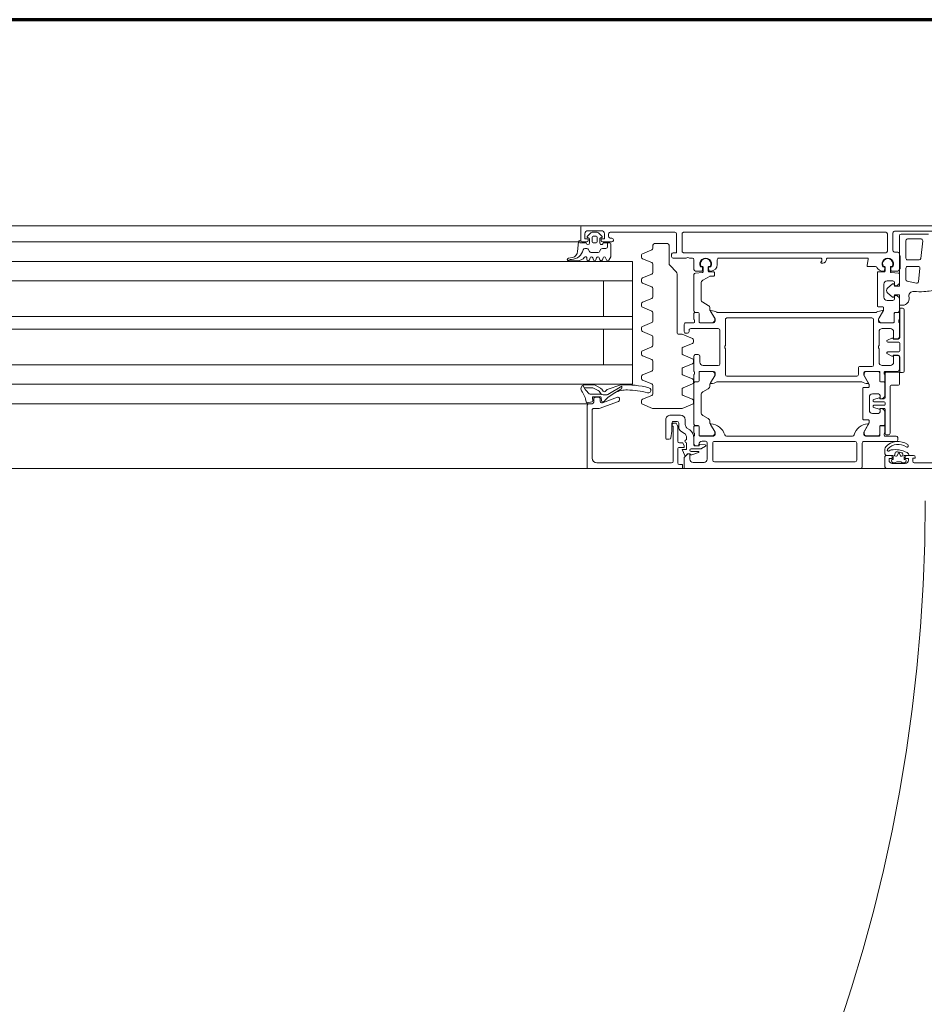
# Model space of a CAD drawing. Header units: centimetres. Extents: x -1631 to 21770, y -8842 to 3590.
# Tile 100 of 133: x 364 to 392, y 1648 to 1678. Entities that reach past the tile are written whole.
import ezdxf

# ---------------------------------------------------------------- set-up
doc = ezdxf.new("R2010")
doc.units = ezdxf.units.CM
doc.linetypes.add('Dash', pattern=[60, 30, -30])
doc.linetypes.add('Długa kreska', pattern=[142.875, 95.25, -47.625])
for name, color, linetype, lineweight in [('A-DETL', 90, 'Continuous', 9), ('A-DETL-GENF', 92, 'Continuous', 9), ('A-DOOR', 31, 'Continuous', 13), ('A-DOOR-HDLN', 31, 'Dash', 9)]:
    doc.layers.add(name, color=color, linetype=linetype, lineweight=lineweight)

# ---------------------------------------------------------------- blocks, each defined once
blk = doc.blocks.new('Schueco_FWS_ADS-75-SimplySmart_inw_Family-02 - FWS SI insert unit 90-2368395-6_piętro IV __13_80 m_ - stan projektowany')
at = {"layer": 'A-DETL-GENF'}
for p, q in [((-75.5, 6.6), (75.5, 6.6)), ((35.65, 4.6), (59.013, 4.6)), ((54.5, 4), (35.65, 4)), ((54.5, 3.4), (35.65, 3.4)), ((54.5, 2.3), (35.65, 2.3)), ((54.5, 1.9), (35.65, 1.9)), ((54.5, 0.8), (35.65, 0.8)), ((54.5, 0.2), (35.65, 0.2)), ((54.5, -0.4), (35.65, -0.4)), ((74.6, -0.9), (-74.6, -0.9))]:
    blk.add_line(p, q, dxfattribs=at)
at = {"layer": 'A-DOOR'}
for p, q in [((20.7, 6.43), (21.99, 6.43)), ((22.276, 6.421), (22.252, 6.397)), ((22.27, 6.45), (22.67, 6.45)), ((22.327, 6.43), (22.297, 6.43)), ((22.643, 6.43), (22.613, 6.43)), ((22.688, 6.397), (22.664, 6.421)), ((22.9, 6.25), (22.9, 6.55)), ((23.6, 5.82), (23.6, 6.55)), ((28.17, 6.4), (23.82, 6.4)), ((28.83, 6.42), (28.49, 6.42)), ((29.3, 6), (29.3, 6.43)), ((31.8, 6.43), (29.49, 6.43)), ((32.1, 6.6), (37.45, 6.6)), ((22.01, 6.2), (22.22, 6.2)), ((22.72, 6.2), (22.85, 6.2)), ((23.77, 6.35), (23.77, 5.82)), ((28.22, 5.82), (28.22, 6.35)), ((28.39, 6.32), (28.39, 5.81)), ((28.664, 6.114), (28.867, 6.184)), ((31.95, 4.8), (31.95, 6.28)), ((28.442, 5.911), (28.568, 5.988)), ((28.616, 5.858), (28.45, 5.874)), ((28.594, 5.995), (28.89, 5.995)), ((28.638, 5.885), (28.638, 5.878)), ((28.785, 5.905), (28.658, 5.905)), ((28.89, 6.075), (28.67, 6.075)), ((28.8, 5.85), (28.8, 5.6)), ((28.805, 5.656), (28.805, 5.885)), ((29.03, 6), (29.03, 5.81)), ((29.25, 5.81), (29.158, 5.81)), ((22.5, 5.65), (22.5, 5.72)), ((22.55, 5.77), (23.55, 5.77)), ((22.9, 5.6), (22.55, 5.6)), ((22.74, 5.515), (22.74, 4.075)), ((22.86, 5.565), (22.79, 5.565)), ((22.89, 4.775), (22.89, 5.535)), ((22.9, 5.31), (22.9, 5.5)), ((22.92, 5.528), (22.92, 5.572)), ((23.059, 5.58), (23.059, 5.31)), ((23.06, 5.309), (23.06, 5.549)), ((23.5, 5.6), (23.079, 5.6)), ((23.11, 5.599), (23.444, 5.599)), ((23.82, 5.77), (28.17, 5.77)), ((27.8, 5.6), (23.9, 5.6)), ((28.621, 5.6), (28.2, 5.6)), ((28.256, 5.599), (28.59, 5.599)), ((28.44, 5.76), (28.55, 5.76)), ((28.64, 5.549), (28.64, 5.309)), ((28.641, 5.31), (28.641, 5.58)), ((28.78, 5.572), (28.78, 5.528)), ((28.8, 5.5), (28.8, 5.31)), ((29.03, 5.71), (29.03, 5.646)), ((29.094, 5.523), (29.206, 5.445)), ((29.3, 5.312), (29.3, 5.76)), ((29.563, 5.7), (29.65, 5.7)), ((29.67, 5.68), (29.67, 5.1)), ((22.9, 4.859), (22.9, 5.229)), ((23.029, 5.28), (22.93, 5.28)), ((22.95, 5.279), (23.03, 5.279)), ((23.39, 5.191), (23.39, 5.12)), ((23.531, 5.449), (23.397, 5.216)), ((28.303, 5.216), (28.169, 5.449)), ((28.31, 5.147), (28.31, 5.191)), ((28.67, 5.279), (28.75, 5.279)), ((28.77, 5.28), (28.671, 5.28)), ((28.8, 5.229), (28.8, 3.971)), ((29.017, 5.352), (28.933, 5.41)), ((29.07, 5.1), (29.07, 5.249)), ((29.27, 5.322), (29.27, 5.2)), ((29.337, 5.227), (29.305, 5.289)), ((29.42, 5.2), (29.382, 5.2)), ((29.47, 5.28), (29.47, 5.25)), ((23.28, 4.9), (23.1, 4.9)), ((23.41, 5.1), (23.56, 5.1)), ((23.58, 5.08), (23.58, 4.12)), ((28.53, 4.962), (28.36, 5.06)), ((28.58, 4.325), (28.58, 4.875)), ((29.52, 4.95), (29.22, 4.95)), ((29.32, 5.15), (29.43, 5.15)), ((22.89, 4.57), (22.89, 4.62)), ((23.05, 4.745), (22.92, 4.745)), ((22.92, 4.65), (23.236, 4.65)), ((23.018, 4.751), (22.974, 4.763)), ((23.05, 4.85), (23.05, 4.775)), ((23.243, 4.722), (23.076, 4.767)), ((23.266, 4.68), (23.266, 4.693)), ((23.38, 4.4), (23.38, 4.8)), ((28.82, 4.508), (28.82, 4.572)), ((28.851, 4.618), (29.161, 4.746)), ((29.18, 4.75), (30.06, 4.75)), ((30.079, 4.746), (30.389, 4.618)), ((30.42, 4.502), (30.42, 4.578)), ((31.133, 4.529), (31.732, 4.747)), ((31.633, 4.573), (31.167, 4.403)), ((31.749, 4.75), (31.9, 4.75)), ((32.05, 4.6), (31.95, 4.6)), ((31.954, 4.542), (32.093, 4.569)), ((32.05, 4.6), (37.45, 4.6)), ((22.89, 3.655), (22.89, 4.415)), ((22.9, 3.971), (22.9, 4.341)), ((23.236, 4.54), (22.92, 4.54)), ((22.974, 4.437), (23.018, 4.449)), ((23.05, 4.425), (23.05, 4.35)), ((23.076, 4.423), (23.243, 4.468)), ((23.1, 4.3), (23.28, 4.3)), ((23.266, 4.497), (23.266, 4.51)), ((29.139, 4.343), (28.851, 4.462)), ((29.17, 4.157), (29.17, 4.297)), ((30.07, 4.297), (30.07, 4.033)), ((30.389, 4.462), (30.101, 4.343)), ((31.462, 4.315), (31.033, 4.063)), ((31.064, 4.153), (31.303, 4.297)), ((31.1, 4.45), (31.1, 4.482)), ((31.61, 4.329), (31.512, 4.329)), ((31.601, 4.54), (31.628, 4.54)), ((31.658, 4.514), (31.671, 4.411)), ((31.7, 4.45), (31.7, 4.526)), ((31.7, 4.385), (31.911, 4.385)), ((31.85, 4.4), (31.75, 4.4)), ((31.9, 4.55), (31.9, 4.45)), ((31.941, 4.419), (31.93, 4.509)), ((22.45, 3.995), (22.45, 3.655)), ((22.69, 4.025), (22.48, 4.025)), ((23.39, 4.08), (23.39, 4.009)), ((23.397, 3.984), (23.531, 3.751)), ((23.56, 4.1), (23.41, 4.1)), ((28.169, 3.751), (28.303, 3.984)), ((28.31, 4.009), (28.31, 4.053)), ((28.36, 4.14), (28.53, 4.238)), ((28.851, 3.991), (29.139, 4.111)), ((30.101, 3.987), (30.389, 3.868)), ((31.48, 4.163), (31.066, 4.021)), ((31.65, 4.155), (31.61, 4.21)), ((31.856, 4.03), (31.689, 4.121)), ((31.884, 4.129), (31.766, 4.193)), ((32.178, 4.015), (31.913, 4.015)), ((32.19, 4.108), (31.966, 4.108)), ((32.16, 4.161), (32.234, 4.031)), ((22.9, 3.7), (22.9, 3.89)), ((22.92, 3.628), (22.92, 3.672)), ((22.93, 3.92), (23.029, 3.92)), ((23.03, 3.921), (22.95, 3.921)), ((23.059, 3.89), (23.059, 3.62)), ((23.06, 3.651), (23.06, 3.891)), ((23.632, 3.92), (28.067, 3.92)), ((23.72, 3.7), (23.72, 3.5)), ((27.78, 3.75), (23.77, 3.75)), ((27.83, 2.9), (27.83, 3.7)), ((28.64, 3.891), (28.64, 3.651)), ((28.641, 3.62), (28.641, 3.89)), ((28.75, 3.921), (28.67, 3.921)), ((28.671, 3.92), (28.77, 3.92)), ((28.78, 3.672), (28.78, 3.628)), ((28.8, 3.89), (28.8, 3.7)), ((28.82, 3.882), (28.82, 3.945)), ((29.139, 3.716), (28.851, 3.836)), ((29.17, 3.53), (29.17, 3.67)), ((30.389, 3.712), (30.101, 3.593)), ((30.42, 3.752), (30.42, 3.828)), ((22.3, 3.59), (22.3, 1.7)), ((22.45, 3.16), (22.45, 3.55)), ((22.48, 3.625), (22.86, 3.625)), ((22.5, 3.6), (22.9, 3.6)), ((22.98, 3.42), (22.73, 3.42)), ((23.079, 3.6), (23.5, 3.6)), ((23.444, 3.601), (23.11, 3.601)), ((23.25, 3.4), (23.25, 2)), ((23.67, 3.45), (23.3, 3.45)), ((28, 3.37), (28, 2.33)), ((28.52, 3.42), (28.05, 3.42)), ((28.2, 3.6), (28.621, 3.6)), ((28.59, 3.601), (28.256, 3.601)), ((28.8, 3.6), (28.8, 3.13)), ((28.851, 3.364), (29.139, 3.484)), ((30.07, 3.547), (30.07, 3.283)), ((37.45, 3.4), (30.7, 3.4)), ((22.64, 3.1), (22.49, 3.1)), ((22.823, 3.06), (22.68, 3.126)), ((23.08, 2.9), (23.08, 3.32)), ((28.62, 3.13), (28.62, 3.32)), ((28.75, 3.08), (28.67, 3.08)), ((28.82, 3.255), (28.82, 3.318)), ((29.139, 3.089), (28.851, 3.209)), ((30.101, 3.237), (30.389, 3.118)), ((30.42, 3.002), (30.42, 3.078)), ((22.44, 2.73), (22.44, 2.97)), ((22.47, 3), (22.81, 3)), ((22.84, 3.03), (22.84, 3.033)), ((23.08, 2.38), (23.08, 2.8)), ((27.83, 2), (27.83, 2.8)), ((28.851, 2.738), (29.139, 2.857)), ((29.17, 2.903), (29.17, 3.043)), ((30.07, 2.797), (30.07, 2.533)), ((30.389, 2.962), (30.101, 2.843)), ((22.45, 2.1), (22.45, 2.54)), ((22.81, 2.7), (22.47, 2.7)), ((22.49, 2.6), (22.64, 2.6)), ((22.68, 2.574), (22.823, 2.64)), ((22.84, 2.667), (22.84, 2.67)), ((28.82, 2.628), (28.82, 2.692)), ((29.161, 2.454), (28.851, 2.582)), ((29.27, 2.45), (29.18, 2.45)), ((30.101, 2.487), (30.389, 2.368)), ((22.73, 2.28), (22.98, 2.28)), ((28.05, 2.28), (28.9, 2.28)), ((28.95, 2.33), (28.95, 2.37)), ((29, 2.42), (29.05, 2.42)), ((29.1, 2.37), (29.1, 2.15)), ((29.32, 0.591), (29.32, 2.4)), ((30.389, 2.212), (30.101, 2.093)), ((30.42, 2.252), (30.42, 2.328)), ((22.45, 1.81), (22.45, 2)), ((22.47, 2.028), (22.47, 2.072)), ((22.609, 2.08), (22.609, 1.81)), ((22.61, 2.049), (22.61, 1.809)), ((23.05, 2.1), (22.629, 2.1)), ((22.994, 2.099), (22.66, 2.099)), ((22.947, 1.716), (23.081, 1.949)), ((23.3, 1.95), (27.78, 1.95)), ((28.303, 1.716), (28.169, 1.949)), ((28.621, 2.1), (28.2, 2.1)), ((28.256, 2.099), (28.59, 2.099)), ((28.64, 2.049), (28.64, 1.809)), ((28.641, 1.81), (28.641, 2.08)), ((28.78, 2.072), (28.78, 2.028)), ((29.05, 2.1), (28.8, 2.1)), ((28.8, 2), (28.8, 1.81)), ((30.07, 2.047), (30.07, 1.783)), ((22.45, 1.729), (22.45, 1.364)), ((22.579, 1.78), (22.48, 1.78)), ((22.58, 1.779), (22.5, 1.779)), ((22.94, 1.625), (22.94, 1.691)), ((23.11, 1.605), (22.96, 1.605)), ((23.13, 0.545), (23.13, 1.585)), ((28.067, 1.78), (23.182, 1.78)), ((28.31, 1.647), (28.31, 1.691)), ((28.53, 1.462), (28.36, 1.56)), ((28.67, 1.779), (28.75, 1.779)), ((28.77, 1.78), (28.671, 1.78)), ((28.8, 1.729), (28.8, 0.61)), ((30.101, 1.737), (30.389, 1.618)), ((30.42, 1.502), (30.42, 1.578)), ((22.524, 1.268), (22.568, 1.256)), ((22.6, 1.28), (22.6, 1.355)), ((22.65, 1.405), (22.83, 1.405)), ((22.816, 1.177), (22.664, 1.304)), ((22.93, 1.305), (22.93, 0.905)), ((28.58, 0.869), (28.58, 1.375)), ((30.07, 1.297), (30.07, 1.033)), ((30.389, 1.462), (30.101, 1.343)), ((22.568, 0.954), (22.524, 0.942)), ((22.6, 0.855), (22.6, 0.93)), ((22.664, 0.896), (22.816, 1.023)), ((30.101, 0.987), (30.389, 0.868)), ((21.82, 0.41), (21.864, 0.829)), ((21.924, 0.872), (22.21, 0.811)), ((22.25, 0.763), (22.25, 0.405)), ((22.45, 0.846), (22.45, 0.583)), ((22.83, 0.805), (22.65, 0.805)), ((28.17, 0.545), (28.17, 0.635)), ((30.389, 0.712), (30.101, 0.593)), ((30.42, 0.752), (30.42, 0.828)), ((37.45, 0.8), (30.7, 0.8)), ((22.2, 0.355), (21.869, 0.355)), ((22.45, -0.04), (22.45, 0.45)), ((22.468, 0.563), (22.712, 0.542)), ((22.5, 0.5), (22.691, 0.5)), ((22.688, 0.37), (22.654, 0.37)), ((22.71, 0.36), (22.674, 0.36)), ((22.711, 0.482), (22.717, 0.403)), ((22.73, 0.522), (22.73, 0.38)), ((22.89, 0.38), (22.89, 0.505)), ((22.902, 0.403), (22.909, 0.482)), ((22.91, 0.525), (23.11, 0.525)), ((22.946, 0.36), (22.91, 0.36)), ((22.929, 0.5), (22.965, 0.5)), ((22.966, 0.37), (22.932, 0.37)), ((23.19, 0.36), (23.42, 0.36)), ((23.449, 0.324), (23.413, 0.136)), ((28.34, 0.525), (28.19, 0.525)), ((28.28, 0.5), (28.321, 0.5)), ((28.318, 0.37), (28.284, 0.37)), ((28.304, 0.36), (28.34, 0.36)), ((28.341, 0.482), (28.347, 0.403)), ((28.36, 0.38), (28.36, 0.505)), ((28.52, 0.522), (28.52, 0.38)), ((28.532, 0.403), (28.539, 0.482)), ((28.754, 0.561), (28.538, 0.542)), ((28.54, 0.36), (28.576, 0.36)), ((28.559, 0.5), (28.75, 0.5)), ((28.596, 0.37), (28.562, 0.37)), ((28.8, 0.45), (28.8, 0.15)), ((29.541, 0.329), (29.349, 0.521)), ((30.07, 0.547), (30.07, 0.283)), ((21.73, -0.44), (21.788, 0.11)), ((21.838, 0.155), (22.2, 0.155)), ((22.25, 0.105), (22.25, -0.445)), ((23.442, 0.1), (24.68, 0.1)), ((24.7, 0.12), (24.7, 0.13)), ((24.82, 0.25), (24.855, 0.25)), ((24.87, 0.1), (28.03, 0.1)), ((28.08, 0.15), (28.08, 0.3)), ((28.85, 0.1), (28.94, 0.1)), ((29.04, 0.1), (29.44, 0.1)), ((29.49, 0.05), (29.49, -0.02)), ((29.57, -0.3), (29.57, 0.259)), ((30.101, 0.237), (30.389, 0.118)), ((30.42, 0.002), (30.42, 0.078)), ((31.509, 0.15), (31.531, 0.09)), ((31.609, 0.09), (31.631, 0.15)), ((31.709, 0.15), (31.731, 0.09)), ((31.809, 0.09), (31.831, 0.15)), ((31.909, 0.15), (31.931, 0.09)), ((32.009, 0.09), (32.031, 0.15)), ((32.11, 0.14), (32.11, 0.1)), ((32.409, 0.18), (32.676, 0.18)), ((32.684, 0.101), (32.558, 0.076)), ((32.674, 0.158), (32.701, 0.172)), ((22.6, -0.09), (22.5, -0.09)), ((22.65, -0.68), (22.65, -0.14)), ((22.82, -0.12), (22.82, -0.65)), ((29.12, -0.07), (22.87, -0.07)), ((29.17, -0.65), (29.17, -0.12)), ((30.07, -0.203), (30.07, -0.3)), ((30.389, -0.038), (30.101, -0.157)), ((31.472, -0.37), (31.472, -0.25)), ((31.522, -0.2), (31.633, -0.2)), ((31.676, -0.175), (31.717, -0.105)), ((31.76, -0.08), (31.984, -0.08)), ((32.027, -0.105), (32.068, -0.175)), ((32.111, -0.2), (32.176, -0.2)), ((32.397, -0.103), (32.37, -0.41)), ((22.2, -0.495), (21.78, -0.495)), ((30.02, -0.35), (29.62, -0.35)), ((31.29, -0.47), (31.29, -0.45)), ((31.34, -0.4), (31.62, -0.4)), ((31.39, -0.52), (31.34, -0.52)), ((31.61, -0.37), (31.4, -0.37)), ((31.44, -0.65), (31.44, -0.57)), ((31.753, -0.685), (31.649, -0.581)), ((31.67, -0.53), (31.68, -0.53)), ((31.71, -0.5), (31.71, -0.37)), ((31.79, -0.42), (31.79, -0.53)), ((31.9, -0.37), (31.84, -0.37)), ((31.84, -0.58), (31.9, -0.58)), ((31.95, -0.53), (31.95, -0.42)), ((32.091, -0.581), (31.987, -0.685)), ((32.03, -0.37), (32.03, -0.5)), ((32.06, -0.53), (32.07, -0.53)), ((32.12, -0.4), (32.25, -0.4)), ((32.3, -0.45), (32.3, -0.85)), ((32.372, -0.4), (37.45, -0.4)), ((32.25, -0.9), (20.45, -0.9)), ((21.31, -0.73), (22.6, -0.73)), ((21.55, -0.645), (22.4, -0.645)), ((22.87, -0.7), (29.12, -0.7)), ((29.39, -0.7), (31.39, -0.7)), ((31.67, -0.75), (32.07, -0.75)), ((31.952, -0.7), (31.788, -0.7)), ((32.25, -0.9), (37.45, -0.9))]:
    blk.add_line(p, q, dxfattribs=at)
at = {"layer": 'A-DOOR', "flags": 128}
for points in [[(22.85, 6.6), (14.2, 6.6), (14.2, 6.26), (14.31, 6.15), (14.37, 6.15), (14.37, 6.32)], [(23.65, 6.6), (29.1, 6.6), (29.1, 6.26), (28.99, 6.15), (28.93, 6.15), (28.93, 6.32)], [(29.25, 6.48), (29.15, 6.48), (29.15, 6.6), (32.1, 6.6), (32.1, 4.65)], [(22.04, 6.38), (22.04, 6.28), (21.96, 6.28), (21.96, 6.25)], [(22.27, 6.33), (22.3, 6.33), (22.3, 6.2), (22.16, 6.2)], [(22.27, 6.25), (22.27, 6.3), (22.17, 6.3), (22.17, 6.35)], [(22.85, 6.2), (22.64, 6.2), (22.64, 6.33), (22.67, 6.33)], [(22.77, 6.35), (22.77, 6.3), (22.67, 6.3), (22.67, 6.25)], [(22.9, 6.006), (22.9, 6.015), (22.9, 6.15)], [(28.935, 6.15), (29, 6.15), (29.054, 6.212)], [(29.088, 6.206), (29.17, 6.02), (29.05, 6.02)], [(29.44, 6.38), (29.44, 5.3), (29.45, 5.3)], [(28.65, 5.86), (28.65, 5.9), (28.75, 5.9)], [(29.14, 5.821), (29.102, 5.896), (29.1, 5.95), (29.25, 5.95)], [(23.412, 5.241), (23.55, 5.48), (23.55, 5.55)], [(28.15, 5.55), (28.15, 5.48), (28.288, 5.241)], [(29.48, 5.2), (29.48, 5.45), (29.513, 5.658)], [(22.92, 4.445), (23.05, 4.445), (23.051, 4.439)], [(31.711, 4.241), (31.673, 4.303), (32.009, 4.303)], [(23.55, 3.65), (23.55, 3.72), (23.412, 3.959)], [(28.288, 3.959), (28.15, 3.72), (28.15, 3.65)], [(37.45, 4), (30.7, 4), (30.7, 0.2), (37.45, 0.2)], [(22.44, 3.15), (22.44, 3.64), (22.35, 3.64)], [(31.6, 3.4), (31.6, 2.3), (30.7, 2.3), (37.45, 2.3)], [(22.63, 3.32), (22.63, 3.11), (22.5, 3.11)], [(22.35, 1.65), (22.44, 1.65), (22.44, 2.55)], [(22.5, 2.59), (22.63, 2.59), (22.63, 2.38)], [(22.962, 1.741), (23.1, 1.98), (23.1, 2.05)], [(28.15, 2.05), (28.15, 1.98), (28.288, 1.741)], [(31.6, 0.8), (31.6, 1.9), (30.7, 1.9), (37.45, 1.9)], [(22.616, 1.289), (22.6, 1.23), (22.45, 1.23), (22.45, 1.555), (22.35, 1.555)], [(22.45, -0.595), (22.45, 0.03), (22.43, 0.03), (22.43, 0.43), (22.45, 0.43), (22.45, 0.97), (22.6, 0.97), (22.616, 0.911)], [(28.19, 0.655), (28.305, 0.655), (28.53, 0.782)], [(24.875, 0.23), (24.875, 0.223), (24.85, 0.19), (24.85, 0.12)], [(31.37, -0.34), (31.37, 0.06), (31.435, 0.16)], [(29.44, -0.07), (29.34, -0.07), (29.34, -0.65)], [(31.67, -0.45), (31.67, -0.5), (31.57, -0.5), (31.57, -0.65)], [(32.17, -0.65), (32.17, -0.5), (32.07, -0.5), (32.07, -0.45)], [(32.33, -0.45), (32.33, -0.37), (32.13, -0.37)]]:
    blk.add_lwpolyline(points, dxfattribs=at)
for points in [[(22.38, 6.227), (22.34, 6.213), (22.346, 6.149), (22.34, 6.213)], [(22.523, 6.212), (22.47, 6.099), (22.417, 6.212), (22.47, 6.099)], [(22.583, 6.115), (22.6, 6.213), (22.56, 6.227), (22.6, 6.213)]]:
    blk.add_lwpolyline(points, close=True, dxfattribs=at)
at = {"layer": 'A-DOOR'}
for centre, radius, start, end in [((21.99, 6.38), 0.05, 0, 90), ((22.27, 6.35), 0.1, 90, 180), ((22.28, 6.369), 0.04, 135, 255.5225), ((22.297, 6.4), 0.03, 90, 135), ((22.327, 6.38), 0.05, 62.5107, 90), ((22.47, 6.655), 0.26, 242.5107, 297.4893), ((22.613, 6.38), 0.05, 90, 117.4893), ((22.643, 6.4), 0.03, 45, 90), ((22.67, 6.35), 0.1, 360, 90), ((22.66, 6.369), 0.04, 284.4775, 45), ((22.85, 6.55), 0.05, 0, 90), ((23.65, 6.55), 0.05, 90, 180), ((23.82, 6.35), 0.05, 90, 180), ((28.17, 6.35), 0.05, 0, 90), ((28.49, 6.32), 0.1, 90, 180), ((28.83, 6.32), 0.1, 0, 90), ((29.25, 6.43), 0.05, 0, 90), ((29.49, 6.38), 0.05, 90, 180), ((31.8, 6.28), 0.15, 0, 90), ((22.01, 6.25), 0.05, 180, 270), ((22.26, 6.2), 0.1, 180, 242.1358), ((22.582, 6.81), 0.79, 242.1358, 279.1542), ((22.22, 6.25), 0.05, 270, 0), ((22.375, 6.152), 0.03, 185, 252.5402), ((22.375, 6.152), 0.03, 185, 252.5402), ((22.582, 6.81), 0.72, 252.5402, 261.0115), ((22.582, 6.81), 0.72, 252.5402, 261.0115), ((22.39, 6.199), 0.03, 25, 110), ((22.39, 6.199), 0.03, 25, 110), ((22.582, 6.81), 0.72, 261.0115, 267.5718), ((22.582, 6.81), 0.72, 261.0115, 267.5718), ((22.55, 6.199), 0.03, 70, 155), ((22.55, 6.199), 0.03, 70, 155), ((22.553, 6.121), 0.03, 267.5718, 350), ((22.553, 6.121), 0.03, 267.5718, 350), ((22.72, 6.25), 0.05, 180, 270), ((22.85, 6.25), 0.05, 270, 0), ((22.85, 6.15), 0.05, 0, 90), ((28.67, 6.095), 0.02, 108.9046, 270), ((28.88, 6.146), 0.04, 23.8174, 108.9046), ((28.935, 6.17), 0.02, 203.8174, 270), ((29.069, 6.198), 0.02, 23.8387, 138.5763), ((22.22, 5.9), 0.045, 55.1415, 235.1415), ((22.491, 6.289), 0.519, 235.1415, 317.6099), ((22.491, 6.289), 0.429, 235.1415, 316.838), ((22.692, 6.129), 0.1, 279.1542, 310.6602), ((22.79, 6.015), 0.05, 77.3108, 130.6602), ((22.794, 6.035), 0.03, 333.1107, 77.3108), ((22.723, 6.071), 0.11, 316.838, 333.1107), ((22.8, 6.006), 0.1, 317.6099, 0), ((22.37, 6.029), 0.53, 358.4896, 0), ((23.55, 5.82), 0.05, 270, 0), ((23.82, 5.82), 0.05, 180, 270), ((28.17, 5.82), 0.05, 270, 0), ((28.44, 5.81), 0.05, 180, 270), ((28.452, 5.894), 0.02, 121.185, 264.5), ((28.55, 5.86), 0.1, 270, 0), ((28.594, 5.945), 0.05, 90, 121.185), ((28.618, 5.878), 0.02, 264.5, 0), ((28.658, 5.885), 0.02, 90, 180), ((28.75, 5.85), 0.05, 0, 90), ((28.785, 5.885), 0.02, 0, 90), ((28.89, 6.035), 0.04, 270, 90), ((29.05, 6), 0.02, 90, 180), ((29.03, 5.76), 0.05, 270, 90), ((29.12, 5.905), 0.02, 180, 207), ((29.158, 5.83), 0.02, 207, 270), ((29.25, 6), 0.05, 270, 0), ((29.25, 5.76), 0.05, 0, 90), ((22.55, 5.72), 0.05, 90, 180), ((22.55, 5.65), 0.05, 180, 270), ((22.79, 5.515), 0.05, 90, 180), ((22.86, 5.535), 0.03, 0, 90), ((22.89, 5.572), 0.03, 0, 70.5288), ((22.89, 5.528), 0.03, 289.4712, 0), ((23.079, 5.58), 0.02, 90, 180), ((23.11, 5.549), 0.05, 90, 180), ((23.376, 5.718), 0.5, 275.6226, 342.2516), ((23.444, 5.499), 0.1, 330, 90), ((23.5, 5.55), 0.05, 0, 90), ((23.9, 5.55), 0.05, 90, 162.2516), ((27.8, 5.55), 0.05, 17.7484, 90), ((28.324, 5.718), 0.5, 197.7484, 264.3774), ((28.2, 5.55), 0.05, 90, 180), ((28.256, 5.499), 0.1, 90, 210), ((28.59, 5.549), 0.05, 360, 90), ((28.621, 5.58), 0.02, 0, 90), ((28.81, 5.572), 0.03, 109.4712, 180), ((28.81, 5.528), 0.03, 180, 250.5288), ((29.105, 5.656), 0.3, 180, 235), ((29.18, 5.646), 0.15, 180, 235), ((29.563, 5.65), 0.05, 90, 170.9097), ((29.65, 5.68), 0.02, 0, 90), ((22.93, 5.31), 0.03, 180, 270), ((22.95, 5.229), 0.05, 90, 180), ((23.029, 5.31), 0.03, 270, 0), ((23.03, 5.309), 0.03, 270, 0), ((23.44, 5.191), 0.05, 150, 180), ((23.424, 5.234), 0.0138, 150, 275.6226), ((28.276, 5.234), 0.0138, 264.3774, 30), ((28.26, 5.191), 0.05, 0, 30), ((28.67, 5.309), 0.03, 180, 270), ((28.671, 5.31), 0.03, 180, 270), ((28.75, 5.229), 0.05, 0, 90), ((28.77, 5.31), 0.03, 270, 0), ((28.945, 5.249), 0.125, 0, 55), ((29.12, 5.322), 0.15, 0, 55), ((29.32, 5.2), 0.05, 180, 270), ((29.35, 5.312), 0.05, 180, 207), ((29.382, 5.25), 0.05, 207, 270), ((29.42, 5.25), 0.05, 270, 0), ((29.43, 5.2), 0.05, 270, 0), ((29.45, 5.28), 0.02, 0, 90), ((23.1, 4.85), 0.05, 90, 180), ((23.28, 4.8), 0.1, 0, 90), ((23.41, 5.12), 0.02, 180, 270), ((23.56, 5.08), 0.02, 0, 90), ((28.41, 5.147), 0.1, 180, 240), ((28.48, 4.875), 0.1, 0, 60), ((29.22, 5.1), 0.15, 180, 270), ((29.52, 5.1), 0.15, 270, 0), ((22.92, 4.775), 0.03, 180, 270), ((22.92, 4.62), 0.03, 90, 180), ((22.92, 4.57), 0.03, 180, 270), ((23, 4.859), 0.1, 180, 255), ((23.025, 4.775), 0.025, 255, 0), ((23.071, 4.748), 0.02, 75, 170), ((23.236, 4.68), 0.03, 270, 0), ((23.236, 4.693), 0.03, 0, 75), ((28.87, 4.572), 0.05, 112.5001, 180.0001), ((29.18, 4.7), 0.05, 90.0001, 112.5001), ((30.06, 4.7), 0.05, 67.5001, 90.0001), ((30.37, 4.572), 0.05, 7.1453, 67.5001), ((31.65, 4.526), 0.05, 0, 110), ((31.749, 4.7), 0.05, 90, 110), ((31.9, 4.8), 0.05, 270, 0), ((31.95, 4.55), 0.05, 90, 180), ((32.05, 4.65), 0.05, 270, 0), ((32.099, 4.54), 0.03, 11.4268, 102.3565), ((22.92, 4.415), 0.03, 90, 180), ((23, 4.341), 0.1, 105, 180), ((23.025, 4.425), 0.025, 0, 105), ((23.1, 4.35), 0.05, 180, 270), ((23.071, 4.442), 0.02, 190, 285), ((23.236, 4.51), 0.03, 0, 90), ((23.236, 4.497), 0.03, 285, 0), ((23.28, 4.4), 0.1, 270, 0), ((28.48, 4.325), 0.1, 300, 0), ((28.87, 4.508), 0.05, 180.0001, 247.5001), ((29.12, 4.297), 0.05, 0.0001, 67.5001), ((30.12, 4.297), 0.05, 112.5001, 180.0001), ((30.215, 4.184), 0.08, 74.699, 256.5296), ((30.37, 4.508), 0.05, 292.5001, 352.8548), ((31.15, 4.482), 0.05, 110, 180), ((31.15, 4.45), 0.05, 180, 290), ((30.709, 5.282), 1.15, 297.1697, 319.1518), ((31.512, 4.229), 0.1, 90, 120.3836), ((31.601, 4.51), 0.03, 90, 139.1518), ((31.616, 4.253), 0.0764, 29.9329, 94.2645), ((31.628, 4.51), 0.03, 7.0564, 90), ((31.7, 4.415), 0.03, 187.0564, 270), ((31.75, 4.45), 0.05, 180, 270), ((31.85, 4.45), 0.05, 270, 0), ((31.911, 4.415), 0.03, 270, 7.2077), ((31.959, 4.513), 0.03, 100.9941, 188.118), ((32.009, 4.243), 0.06, 33.3021, 90), ((33.437, 5.398), 1.777, 219.1355, 223.7266), ((33.06, 4.734), 0.95, 191.4268, 214.051), ((22.48, 3.995), 0.03, 90, 180), ((22.69, 4.075), 0.05, 270, 0), ((22.95, 3.971), 0.05, 180, 270), ((23.41, 4.08), 0.02, 90, 180), ((23.44, 4.009), 0.05, 180, 210), ((23.424, 3.966), 0.0138, 84.6714, 210), ((23.379, 3.482), 0.5, 62.5097, 84.6714), ((23.56, 4.12), 0.02, 270, 0), ((28.321, 3.482), 0.5, 95.3286, 117.4903), ((28.276, 3.966), 0.0138, 330, 95.3286), ((28.26, 4.009), 0.05, 330, 0), ((28.41, 4.053), 0.1, 120, 180), ((28.75, 3.971), 0.05, 270, 0), ((28.87, 3.945), 0.05, 112.5001, 180.0001), ((29.12, 4.157), 0.05, 292.5001, 0.0001), ((30.12, 4.033), 0.05, 180.0001, 247.5001), ((30.933, 7.009), 2.994, 255.7723, 272.1183), ((30.932, 7.009), 2.834, 255.7856, 268.4777), ((30.878, 4.975), 0.8, 268.4714, 296.3861), ((31.103, 4.089), 0.075, 121.1063, 200.0149), ((31.04, 4.097), 0.08, 272.1106, 289.0101), ((31.454, 4.239), 0.08, 289.0101, 333.0444), ((31.569, 4.18), 0.05, 36.3666, 153.0444), ((31.747, 4.226), 0.12, 216.3666, 241.3666), ((31.847, 4.342), 0.17, 216.4634, 241.4634), ((31.913, 4.135), 0.12, 241.3666, 270.0039), ((31.966, 4.278), 0.17, 241.4634, 270.0728), ((32.125, 4.141), 0.04, 29.6254, 45.0361), ((32.173, 4.135), 0.12, 271.9923, 34.051), ((22.48, 3.655), 0.03, 180, 270), ((22.86, 3.655), 0.03, 270, 0), ((22.93, 3.89), 0.03, 90, 180), ((22.89, 3.672), 0.03, 0, 70.5288), ((23.029, 3.89), 0.03, 0, 90), ((23.03, 3.891), 0.03, 0, 90), ((23.444, 3.701), 0.1, 270, 30), ((23.632, 3.97), 0.05, 242.5097, 270), ((23.77, 3.7), 0.05, 90, 180), ((27.78, 3.7), 0.05, 0, 90), ((28.067, 3.97), 0.05, 270, 297.4903), ((28.256, 3.701), 0.1, 150, 270), ((28.67, 3.891), 0.03, 90, 180), ((28.671, 3.89), 0.03, 90, 180), ((28.77, 3.89), 0.03, 0, 90), ((28.81, 3.672), 0.03, 109.4712, 180), ((28.87, 3.882), 0.05, 180.0001, 247.5001), ((29.12, 3.67), 0.05, 0.0001, 67.5001), ((30.37, 3.822), 0.05, 7.1453, 67.5001), ((30.37, 3.758), 0.05, 292.5001, 352.8548), ((22.35, 3.59), 0.05, 90, 180), ((22.5, 3.55), 0.05, 90, 180), ((22.73, 3.32), 0.1, 90, 180), ((22.89, 3.628), 0.03, 289.4712, 0), ((22.98, 3.32), 0.1, 0, 90), ((23.079, 3.62), 0.02, 180, 270), ((23.11, 3.651), 0.05, 180, 270), ((23.3, 3.4), 0.05, 90, 180), ((23.5, 3.65), 0.05, 270, 0), ((23.67, 3.5), 0.05, 270, 0), ((28.05, 3.37), 0.05, 90, 180), ((28.2, 3.65), 0.05, 180, 270), ((28.52, 3.32), 0.1, 0, 90), ((28.59, 3.651), 0.05, 270, 0), ((28.621, 3.62), 0.02, 270, 0), ((28.81, 3.628), 0.03, 180, 250.5288), ((28.87, 3.318), 0.05, 112.5001, 180.0001), ((29.12, 3.53), 0.05, 292.5001, 0.0001), ((30.12, 3.547), 0.05, 112.5001, 180.0001), ((22.49, 3.15), 0.05, 180, 270), ((22.5, 3.16), 0.05, 180, 270), ((22.668, 3.099), 0.03, 65, 158.2882), ((22.81, 3.033), 0.03, 0, 65), ((28.67, 3.13), 0.05, 180, 270), ((28.75, 3.13), 0.05, 270, 0), ((28.87, 3.255), 0.05, 180.0001, 247.5001), ((29.12, 3.043), 0.05, 0.0001, 67.5001), ((30.12, 3.283), 0.05, 180.0001, 247.5001), ((30.37, 3.072), 0.05, 7.1453, 67.5001), ((22.47, 2.97), 0.03, 90, 180), ((22.81, 3.03), 0.03, 270, 0), ((23.027, 2.85), 0.0725, 316.3972, 43.6028), ((27.777, 2.85), 0.0725, 316.3972, 43.6028), ((29.12, 2.903), 0.05, 292.5001, 0.0001), ((30.12, 2.797), 0.05, 112.5001, 180.0001), ((30.37, 3.008), 0.05, 292.5001, 352.8548), ((22.47, 2.73), 0.03, 180, 270), ((22.49, 2.55), 0.05, 90, 180), ((22.5, 2.54), 0.05, 90, 180), ((22.668, 2.601), 0.03, 201.7118, 295), ((22.81, 2.67), 0.03, 0, 90), ((22.81, 2.667), 0.03, 295, 0), ((28.87, 2.692), 0.05, 112.5001, 180.0001), ((28.87, 2.628), 0.05, 180.0001, 247.5001), ((29.18, 2.5), 0.05, 247.5001, 270.0001), ((29.27, 2.4), 0.05, 0.0001, 90.0001), ((30.12, 2.533), 0.05, 180.0001, 247.5001), ((22.73, 2.38), 0.1, 180, 270), ((22.98, 2.38), 0.1, 270, 0), ((28.05, 2.33), 0.05, 180, 270), ((28.9, 2.33), 0.05, 270, 0), ((29, 2.37), 0.05, 90, 180), ((29.05, 2.37), 0.05, 360, 90), ((29.05, 2.15), 0.05, 270, 0), ((30.37, 2.322), 0.05, 7.1453, 67.5001), ((30.37, 2.258), 0.05, 292.5001, 352.8548), ((22.44, 2.072), 0.03, 0, 70.5288), ((22.44, 2.028), 0.03, 289.4712, 0), ((22.629, 2.08), 0.02, 90, 180), ((22.66, 2.049), 0.05, 90, 180), ((22.994, 1.999), 0.1, 330, 90), ((23.05, 2.05), 0.05, 0, 90), ((23.3, 2), 0.05, 180, 270), ((27.78, 2), 0.05, 270, 0), ((28.2, 2.05), 0.05, 90, 180), ((28.256, 1.999), 0.1, 90, 210), ((28.59, 2.049), 0.05, 0, 90), ((28.621, 2.08), 0.02, 0, 90), ((28.81, 2.072), 0.03, 109.4712, 180), ((28.81, 2.028), 0.03, 180, 250.5288), ((30.12, 2.047), 0.05, 112.5001, 180.0001), ((22.35, 1.355), 0.2, 90, 190.6504), ((22.35, 1.7), 0.05, 180, 270), ((22.48, 1.81), 0.03, 180, 270), ((22.5, 1.729), 0.05, 90, 180), ((22.579, 1.81), 0.03, 270, 0), ((22.58, 1.809), 0.03, 270, 0), ((22.99, 1.691), 0.05, 150, 180), ((22.96, 1.625), 0.02, 180, 270), ((22.974, 1.734), 0.0138, 150, 275.3286), ((22.929, 2.218), 0.5, 275.3286, 297.4903), ((23.11, 1.585), 0.02, 0, 90), ((23.182, 1.73), 0.05, 90, 117.4903), ((28.067, 1.73), 0.05, 62.5097, 90), ((28.321, 2.218), 0.5, 242.5097, 264.6714), ((28.276, 1.734), 0.0138, 264.6714, 30), ((28.26, 1.691), 0.05, 0, 30), ((28.41, 1.647), 0.1, 180, 240), ((28.67, 1.809), 0.03, 180, 270), ((28.671, 1.81), 0.03, 180, 270), ((28.75, 1.729), 0.05, 360, 90), ((28.77, 1.81), 0.03, 270, 0), ((30.12, 1.783), 0.05, 180.0001, 247.5001), ((30.37, 1.572), 0.05, 7.1453, 67.5001), ((22.009, 1.277), 0.15, 264.6048, 15.6887), ((22.55, 1.364), 0.1, 180, 255), ((22.575, 1.28), 0.025, 255, 0), ((22.65, 1.355), 0.05, 90, 180), ((22.645, 1.281), 0.03, 50, 165.0049), ((22.83, 1.305), 0.1, 360, 90), ((28.48, 1.375), 0.1, 0, 60), ((30.12, 1.297), 0.05, 112.5001, 180.0001), ((30.37, 1.508), 0.05, 292.5001, 352.8548), ((21.835, -1.362), 2.5, 93.2163, 103.531), ((21.807, -0.863), 2, 84.6048, 93.2163), ((22.55, 0.846), 0.1, 105, 180), ((22.575, 0.93), 0.025, 0, 105), ((22.752, 1.1), 0.1, 310, 50), ((30.12, 1.033), 0.05, 180.0001, 247.5001), ((21.913, 0.823), 0.05, 78, 174), ((22.2, 0.763), 0.05, 0, 78), ((22.65, 0.855), 0.05, 180, 270), ((22.645, 0.919), 0.03, 194.9951, 310), ((22.83, 0.905), 0.1, 270, 0), ((28.19, 0.635), 0.02, 90, 180), ((28.305, 0.675), 0.02, 270, 300), ((28.48, 0.869), 0.1, 300, 0), ((28.75, 0.61), 0.05, 275, 0), ((30.37, 0.822), 0.05, 7.1453, 67.5001), ((30.37, 0.758), 0.05, 292.5001, 352.8548), ((21.869, 0.405), 0.05, 174, 270), ((22.2, 0.405), 0.05, 270, 0), ((22.47, 0.583), 0.02, 180, 265), ((22.5, 0.45), 0.05, 90, 180), ((22.81, 0.28), 0.18, 150, 30), ((22.81, 0.275), 0.16, 147.9154, 32.0846), ((22.688, 0.4), 0.03, 270, 5), ((22.691, 0.48), 0.02, 5, 90), ((22.71, 0.38), 0.02, 270, 0), ((22.71, 0.522), 0.02, 0, 85), ((22.91, 0.505), 0.02, 90, 180), ((22.91, 0.38), 0.02, 180, 270), ((22.932, 0.4), 0.03, 175, 270), ((22.929, 0.48), 0.02, 90, 175), ((22.965, 0.3), 0.2, 26.1039, 90), ((23.11, 0.545), 0.02, 270, 0), ((23.19, 0.41), 0.05, 206.1039, 270), ((23.42, 0.33), 0.03, 349, 90), ((28.28, 0.3), 0.2, 90, 180), ((28.19, 0.545), 0.02, 180, 270), ((28.44, 0.28), 0.18, 150, 30), ((28.44, 0.275), 0.16, 147.91, 32.09), ((28.318, 0.4), 0.03, 270, 5), ((28.321, 0.48), 0.02, 5, 90), ((28.34, 0.505), 0.02, 0, 90), ((28.34, 0.38), 0.02, 270, 0), ((28.54, 0.522), 0.02, 95, 180), ((28.54, 0.38), 0.02, 180, 270), ((28.562, 0.4), 0.03, 175, 270), ((28.559, 0.48), 0.02, 90, 175), ((28.75, 0.45), 0.05, 0, 90), ((29.42, 0.591), 0.1, 180.0001, 225.0001), ((29.47, 0.259), 0.1, 0.0001, 45.0001), ((30.12, 0.547), 0.05, 112.5001, 180.0001), ((21.838, 0.105), 0.05, 90, 174), ((22.2, 0.105), 0.05, 360, 90), ((23.442, 0.13), 0.03, 169, 270), ((24.68, 0.12), 0.02, 270, 0), ((24.82, 0.13), 0.12, 90, 180), ((24.87, 0.12), 0.02, 180, 270), ((24.855, 0.23), 0.02, 0, 90), ((24.855, 0.223), 0.02, 315, 0), ((28.03, 0.15), 0.05, 270, 0), ((28.85, 0.15), 0.05, 180, 270), ((28.99, 0.153), 0.0725, 226.3972, 313.6028), ((29.44, 0.05), 0.05, 0, 90), ((30.12, 0.283), 0.05, 180.0001, 247.5001), ((30.37, 0.072), 0.05, 7.1453, 67.5001), ((30.37, 0.008), 0.05, 292.5001, 352.8548), ((31.47, 0.14), 0.04, 14.9995, 150.0003), ((31.57, 0.1), 0.04, 195.0002, 344.9998), ((31.67, 0.14), 0.04, 14.9996, 165.0004), ((31.77, 0.1), 0.04, 195.0002, 344.9998), ((31.87, 0.14), 0.04, 14.9996, 165.0004), ((31.97, 0.1), 0.04, 195.0002, 344.9998), ((32.07, 0.14), 0.04, 359.9998, 165.0003), ((32.15, 0.1), 0.04, 180, 319.6792), ((32.409, -0.12), 0.3, 89.9987, 139.6802), ((32.597, -0.244), 0.381, 91.8995, 167.3401), ((32.596, -0.12), 0.2, 101.0025, 174.9918), ((32.551, 0.478), 0.343, 275.6011, 291.0537), ((32.676, 0.14), 0.04, 281.0106, 90.0809), ((22.5, -0.04), 0.05, 180, 270), ((22.6, -0.14), 0.05, 360, 90), ((22.87, -0.12), 0.05, 90, 180), ((29.12, -0.12), 0.05, 360, 90), ((29.44, -0.02), 0.05, 270, 360), ((29.62, -0.3), 0.05, 180.0001, 270.0001), ((30.02, -0.3), 0.05, 270.0001, 0.0001), ((30.12, -0.203), 0.05, 112.5001, 180.0001), ((31.522, -0.25), 0.05, 90, 180), ((31.633, -0.15), 0.05, 270, 330), ((31.76, -0.13), 0.05, 90, 150), ((31.984, -0.13), 0.05, 30, 90), ((32.111, -0.15), 0.05, 210, 270), ((32.176, -0.15), 0.05, 270, 347.8734), ((21.78, -0.445), 0.05, 174, 270), ((22.2, -0.445), 0.05, 270, 0), ((22.4, -0.595), 0.05, 270, 360), ((31.34, -0.45), 0.05, 90, 180), ((31.34, -0.47), 0.05, 180, 270), ((31.4, -0.34), 0.03, 180, 270), ((31.39, -0.57), 0.05, 360, 90), ((31.66, -0.37), 0.05, 359.9994, 179.9994), ((31.62, -0.45), 0.05, 0, 90), ((31.67, -0.56), 0.03, 89.9999, 225.0019), ((31.68, -0.5), 0.03, 270, 0), ((31.84, -0.42), 0.05, 89.9989, 180.0011), ((31.84, -0.53), 0.05, 179.9979, 270.0021), ((31.9, -0.42), 0.05, 359.9989, 90.0011), ((31.9, -0.53), 0.05, 269.9979, 0.0021), ((32.08, -0.37), 0.05, 0, 180), ((32.06, -0.5), 0.03, 180, 270), ((32.12, -0.45), 0.05, 90, 180), ((32.07, -0.56), 0.03, 315.0034, 89.9945), ((32.25, -0.45), 0.05, 360, 90), ((32.33, -0.41), 0.04, 270.0001, 359.9994), ((22.6, -0.68), 0.05, 270, 0), ((22.87, -0.65), 0.05, 180, 270), ((29.12, -0.65), 0.05, 270, 0), ((29.39, -0.65), 0.05, 180, 270), ((31.39, -0.65), 0.05, 270, 0), ((31.67, -0.65), 0.1, 180, 270), ((31.788, -0.65), 0.05, 224.9723, 270), ((31.952, -0.65), 0.05, 270, 315.0202), ((32.07, -0.65), 0.1, 270, 360), ((32.25, -0.85), 0.05, 270, 0)]:
    blk.add_arc(centre, radius, start, end, dxfattribs=at)
at = {"layer": 'A-DOOR-HDLN'}
blk.add_arc((72.3, 7.6), 50.65, 90, 180, dxfattribs=at)

msp = doc.modelspace()

# ---------------------------------------------------------------- linework, layer by layer
at = {"layer": 'A-DETL', "linetype": 'Długa kreska', "lineweight": 70}
msp.add_line((536.377, 1678.001), (3.377, 1678.001), dxfattribs=at)
at = {"layer": 'A-DETL', "linetype": 'Dash', "lineweight": 25}
msp.add_open_spline([(-555.623, 1472.575), (-478.908, 1472.575), (-476.079, 1472.575), (-439.123, 1472.575), (-439.123, 1435.619), (-439.123, 1432.79), (-439.123, 1329.11), (-439.123, 1326.281), (-439.123, 1289.326), (-402.167, 1289.326), (-399.339, 1289.326), (54.377, 1289.326), (347.204, 1289.326), (391.666, 1289.326), (418.55, 1316.21), (413.877, 1393.928), (413.877, 1663.126)], degree=3, knots=[0, 0, 0, 0, 1.274059, 2.1133, 2.95254, 4.521491, 5.717221, 7.286172, 8.125412, 8.964652, 14.361634, 22.556861, 31.207392, 35.311818, 37.065318, 41.276562, 41.276562, 41.276562, 41.276562], dxfattribs=at)

# ---------------------------------------------------------------- block references
at = {"layer": 'A-DOOR', "rotation": 180}
msp.add_blockref('Schueco_FWS_ADS-75-SimplySmart_inw_Family-02 - FWS SI insert unit 90-2368395-6_piętro IV __13_80 m_ - stan projektowany', (413.877, 1670.726), dxfattribs=at)

doc.saveas('drawing.dxf')
